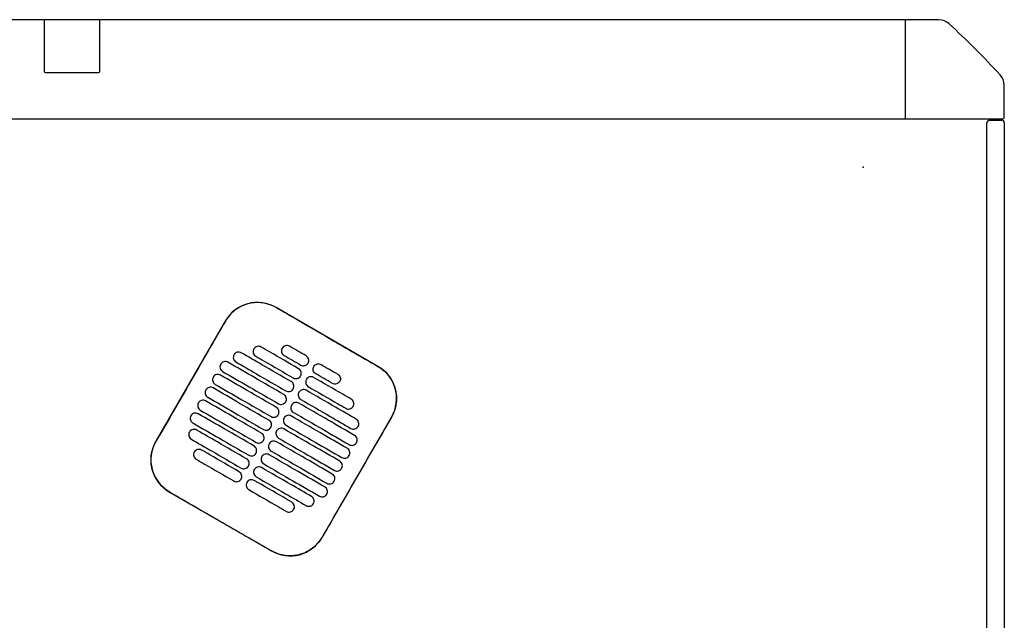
# Model space of a CAD drawing. Header units: metres. Extents: x 15.2 to 54.2, y -39.7 to 1.1.
# Tile 190 of 256: x 48.4 to 49.2, y -37.3 to -36.8. Entities that reach past the tile are written whole.
import ezdxf

# ---------------------------------------------------------------- set-up
doc = ezdxf.new("R2010")
doc.units = ezdxf.units.M
doc.header["$MEASUREMENT"] = 0
doc.layers.add('2D', color=252, linetype='Continuous')
doc.layers.add('PUNTO', color=1, linetype='Continuous')

# ---------------------------------------------------------------- blocks, each defined once
blk = doc.blocks.new('2D_QYOS_450')
at = {"layer": '2D'}
for p, q in [((1.66604, 0.00005), (0.77396, 0.00005)), ((1.70904, 0.00005), (1.66604, 0.00005)), ((1.70904, 0.00005), (1.70904, 0.00005)), ((2.36149, 0), (1.70935, 0)), ((2.3873, 0), (2.36149, 0)), ((1.66504, -0.00095), (1.66504, -0.04165)), ((1.66504, -0.00095), (1.66504, -0.04165)), ((1.71004, -0.04165), (1.71004, -0.00095)), ((1.71004, -0.04165), (1.71004, -0.00095)), ((2.35999, -0.0015), (2.35999, -0.0795)), ((1.66604, -0.04265), (1.70904, -0.04265)), ((1.70904, -0.04265), (1.70904, -0.04265)), ((2.43999, -0.0785), (2.43999, -0.05269)), ((0.0795, -0.08), (2.36049, -0.08)), ((2.36049, -0.08), (2.43849, -0.08)), ((2.42604, -0.967), (2.42604, -0.083)), ((2.42804, -0.081), (2.43804, -0.081)), ((2.44004, -0.083), (2.44004, -0.967)), ((1.93453, -0.2796), (1.85227, -0.23208)), ((1.81128, -0.24305), (1.75526, -0.34003)), ((1.88948, -0.41757), (1.9455, -0.32058)), ((1.76623, -0.38102), (1.84849, -0.42854))]:
    blk.add_line(p, q, dxfattribs=at)
for centre, radius, start, end in [((1.66604, -0.00095), 0.001, 90, 180), ((1.66604, -0.00095), 0.001, 90, 180), ((1.70904, -0.00095), 0.001, 0, 90), ((1.70904, -0.00095), 0.001, 0, 90), ((2.36149, -0.0015), 0.0015, 90, 180), ((2.3873, -0.012), 0.012, 47.12151, 90), ((1.85842, -0.58157), 0.78926, 42.87849, 47.12151), ((1.66604, -0.04165), 0.001, 180, 270), ((1.66604, -0.04165), 0.001, 180, 270), ((1.70904, -0.04165), 0.001, 270, 0), ((1.70904, -0.04165), 0.001, 270, 0), ((2.42799, -0.05269), 0.012, 0, 42.87849), ((2.43849, -0.0785), 0.0015, 270, 0), ((2.36049, -0.0795), 0.0005, 180, 270), ((2.42804, -0.083), 0.002, 90, 180), ((2.43804, -0.083), 0.002, 0, 90), ((1.83726, -0.25806), 0.03, 59.98651, 149.98651), ((1.91952, -0.30558), 0.03, 329.98651, 59.98651), ((1.78124, -0.35504), 0.03, 149.98651, 239.98651), ((1.8635, -0.40256), 0.03, 239.98651, 329.98651)]:
    blk.add_arc(centre, radius, start, end, dxfattribs=at)
for points, knots in [([(1.85221, -0.23218), (1.85155, -0.2318), (1.85088, -0.23144), (1.84698, -0.22957), (1.84353, -0.22861), (1.8364, -0.22796), (1.83277, -0.22828), (1.82545, -0.23031), (1.82186, -0.23213), (1.81576, -0.23695), (1.81327, -0.23984), (1.81138, -0.24311)], [-8.20809, -8.20809, -8.20809, -8.20809, -7.978943, -7.978943, -6.912231, -6.912231, -5.830065, -5.830065, -4.632711, -4.632711, -3.498654, -3.498654, -3.498654, -3.498654]), ([(1.89334, -0.25595), (1.89171, -0.25501), (1.89009, -0.25407), (1.87458, -0.24511), (1.86319, -0.23852), (1.85221, -0.23218)], [-12.071476, -12.071476, -12.071476, -12.071476, -11.509189, -11.509189, -6.696301, -6.696301, -6.696301, -6.696301]), ([(1.81138, -0.24311), (1.80682, -0.251), (1.80209, -0.2592), (1.78344, -0.2915), (1.7694, -0.3158), (1.75536, -0.34009)], [-3.18138, -3.18138, -3.18138, -3.18138, -2.673929, -2.673929, -1.133377, -1.133377, -1.133377, -1.133377]), ([(1.82421, -0.26865), (1.82378, -0.2684), (1.82324, -0.26819), (1.82206, -0.26804), (1.8215, -0.26807), (1.82043, -0.26836), (1.81991, -0.26861), (1.81895, -0.26934), (1.81858, -0.2698), (1.81834, -0.27022)], [-0.5514248, -0.5514248, -0.5514248, -0.5514248, -0.4031161, -0.4031161, -0.2776965, -0.2776965, -0.1471644, -0.1471644, 0, 0, 0, 0]), ([(1.86448, -0.29191), (1.85661, -0.28737), (1.84875, -0.28282), (1.83532, -0.27507), (1.82976, -0.27186), (1.82421, -0.26865)], [0.699452, 0.699452, 0.699452, 0.699452, 3.42526, 3.42526, 5.350619, 5.350619, 5.350619, 5.350619]), ([(1.8343, -0.26559), (1.83405, -0.26601), (1.83383, -0.26656), (1.83369, -0.26775), (1.83372, -0.2683), (1.834, -0.26938), (1.83426, -0.26989), (1.83498, -0.27085), (1.83544, -0.27121), (1.83587, -0.27146)], [-0.5553353, -0.5553353, -0.5553353, -0.5553353, -0.4045593, -0.4045593, -0.278267, -0.278267, -0.1472205, -0.1472205, 0, 0, 0, 0]), ([(1.84017, -0.26401), (1.83975, -0.26377), (1.8392, -0.26355), (1.83802, -0.2634), (1.83746, -0.26344), (1.83639, -0.26372), (1.83587, -0.26397), (1.83491, -0.2647), (1.83454, -0.26516), (1.8343, -0.26559)], [-0.5513875, -0.5513875, -0.5513875, -0.5513875, -0.4031047, -0.4031047, -0.2776919, -0.2776919, -0.1471638, -0.1471638, 0, 0, 0, 0]), ([(1.87048, -0.28152), (1.86262, -0.27698), (1.85475, -0.27243), (1.84464, -0.2666), (1.84241, -0.2653), (1.84017, -0.26401)], [0.699452, 0.699452, 0.699452, 0.699452, 3.425217, 3.425217, 4.200582, 4.200582, 4.200582, 4.200582]), ([(1.85719, -0.26495), (1.85694, -0.26537), (1.85672, -0.26592), (1.85657, -0.26711), (1.85661, -0.26766), (1.85689, -0.26874), (1.85714, -0.26926), (1.85787, -0.27021), (1.85833, -0.27058), (1.85875, -0.27082)], [-0.5553938, -0.5553938, -0.5553938, -0.5553938, -0.4045733, -0.4045733, -0.2782728, -0.2782728, -0.147221, -0.147221, 0, 0, 0, 0]), ([(1.86306, -0.26337), (1.86263, -0.26313), (1.86208, -0.26291), (1.8609, -0.26276), (1.86035, -0.2628), (1.85927, -0.26308), (1.85876, -0.26333), (1.8578, -0.26406), (1.85743, -0.26452), (1.85719, -0.26495)], [-0.5513269, -0.5513269, -0.5513269, -0.5513269, -0.4030891, -0.4030891, -0.2776846, -0.2776846, -0.1471626, -0.1471626, 0, 0, 0, 0]), ([(1.80757, -0.27786), (1.80733, -0.27829), (1.80711, -0.27884), (1.80696, -0.28003), (1.807, -0.28058), (1.80728, -0.28165), (1.80753, -0.28217), (1.80826, -0.28313), (1.80872, -0.28349), (1.80914, -0.28374)], [-0.5552876, -0.5552876, -0.5552876, -0.5552876, -0.4045446, -0.4045446, -0.2782629, -0.2782629, -0.1472212, -0.1472212, 0, 0, 0, 0]), ([(1.81344, -0.27629), (1.81302, -0.27604), (1.81247, -0.27583), (1.81129, -0.27568), (1.81074, -0.27571), (1.80966, -0.276), (1.80914, -0.27625), (1.80818, -0.27698), (1.80782, -0.27744), (1.80757, -0.27786)], [-0.5514378, -0.5514378, -0.5514378, -0.5514378, -0.4031217, -0.4031217, -0.2776979, -0.2776979, -0.1471642, -0.1471642, 0, 0, 0, 0]), ([(1.85848, -0.30231), (1.85061, -0.29776), (1.84274, -0.29322), (1.82773, -0.28454), (1.82059, -0.28042), (1.81344, -0.27629)], [0.699452, 0.699452, 0.699452, 0.699452, 3.425292, 3.425292, 5.900643, 5.900643, 5.900643, 5.900643]), ([(1.81834, -0.27022), (1.81809, -0.27065), (1.81787, -0.2712), (1.81773, -0.27239), (1.81776, -0.27294), (1.81804, -0.27401), (1.8183, -0.27453), (1.81902, -0.27549), (1.81948, -0.27585), (1.81991, -0.2761)], [-0.5553003, -0.5553003, -0.5553003, -0.5553003, -0.4045497, -0.4045497, -0.2782639, -0.2782639, -0.1472208, -0.1472208, 0, 0, 0, 0]), ([(1.81991, -0.2761), (1.82546, -0.27931), (1.83102, -0.28252), (1.84444, -0.29027), (1.85231, -0.29482), (1.86018, -0.29936)], [1.499949, 1.499949, 1.499949, 1.499949, 3.425284, 3.425284, 6.151116, 6.151116, 6.151116, 6.151116]), ([(1.83587, -0.27146), (1.8381, -0.27275), (1.84034, -0.27404), (1.85045, -0.27988), (1.85831, -0.28443), (1.86618, -0.28897)], [2.649916, 2.649916, 2.649916, 2.649916, 3.425249, 3.425249, 6.151046, 6.151046, 6.151046, 6.151046]), ([(1.87219, -0.27858), (1.87261, -0.27882), (1.87316, -0.27904), (1.87434, -0.27919), (1.87489, -0.27915), (1.87597, -0.27887), (1.87648, -0.27862), (1.87744, -0.27789), (1.87781, -0.27743), (1.87805, -0.277)], [-0.5512937, -0.5512937, -0.5512937, -0.5512937, -0.403082, -0.403082, -0.27768, -0.27768, -0.1471612, -0.1471612, 0, 0, 0, 0]), ([(1.87805, -0.277), (1.8783, -0.27658), (1.87852, -0.27603), (1.87867, -0.27484), (1.87863, -0.27429), (1.87835, -0.27321), (1.8781, -0.2727), (1.87737, -0.27174), (1.87691, -0.27138), (1.87649, -0.27113)], [-0.5554178, -0.5554178, -0.5554178, -0.5554178, -0.4045751, -0.4045751, -0.2782741, -0.2782741, -0.1472211, -0.1472211, 0, 0, 0, 0]), ([(1.88273, -0.27971), (1.88298, -0.27928), (1.88334, -0.27882), (1.8843, -0.27809), (1.88482, -0.27784), (1.88589, -0.27756), (1.88645, -0.27752), (1.88763, -0.27767), (1.88818, -0.27789), (1.8886, -0.27813)], [0, 0, 0, 0, 0.1471605, 0.1471605, 0.2776781, 0.2776781, 0.4030803, 0.4030803, 0.5512777, 0.5512777, 0.5512777, 0.5512777]), ([(1.80744, -0.28668), (1.80702, -0.28644), (1.80647, -0.28622), (1.80529, -0.28607), (1.80473, -0.28611), (1.80366, -0.28639), (1.80314, -0.28664), (1.80218, -0.28737), (1.80182, -0.28783), (1.80157, -0.28826)], [-0.5514274, -0.5514274, -0.5514274, -0.5514274, -0.4031209, -0.4031209, -0.2776962, -0.2776962, -0.1471634, -0.1471634, 0, 0, 0, 0]), ([(1.80914, -0.28374), (1.81629, -0.28786), (1.82343, -0.29199), (1.83844, -0.30066), (1.84631, -0.30521), (1.85418, -0.30975)], [0.949973, 0.949973, 0.949973, 0.949973, 3.425307, 3.425307, 6.151164, 6.151164, 6.151164, 6.151164]), ([(1.87205, -0.28739), (1.8723, -0.28697), (1.87252, -0.28642), (1.87266, -0.28523), (1.87263, -0.28468), (1.87235, -0.28361), (1.87209, -0.28309), (1.87137, -0.28213), (1.87091, -0.28177), (1.87048, -0.28152)], [-0.5553983, -0.5553983, -0.5553983, -0.5553983, -0.4045681, -0.4045681, -0.278271, -0.278271, -0.1472202, -0.1472202, 0, 0, 0, 0]), ([(1.8843, -0.28558), (1.88387, -0.28533), (1.88342, -0.28497), (1.88269, -0.28401), (1.88244, -0.28349), (1.88215, -0.28242), (1.88212, -0.28187), (1.88227, -0.28068), (1.88249, -0.28013), (1.88273, -0.27971)], [0, 0, 0, 0, 0.1472222, 0.1472222, 0.2782773, 0.2782773, 0.4045795, 0.4045795, 0.5554397, 0.5554397, 0.5554397, 0.5554397]), ([(1.90203, -0.28589), (1.90246, -0.28613), (1.90291, -0.2865), (1.90364, -0.28745), (1.90389, -0.28797), (1.90417, -0.28904), (1.90421, -0.2896), (1.90406, -0.29079), (1.90384, -0.29134), (1.9036, -0.29176)], [0, 0, 0, 0, 0.147223, 0.147223, 0.2782783, 0.2782783, 0.4045781, 0.4045781, 0.5554474, 0.5554474, 0.5554474, 0.5554474]), ([(1.93447, -0.2797), (1.93453, -0.27973), (1.93459, -0.27976), (1.93806, -0.2818), (1.94105, -0.28446), (1.9458, -0.29078), (1.94752, -0.29438), (1.94938, -0.30168), (1.94963, -0.30529), (1.94891, -0.31181), (1.94815, -0.31469), (1.94651, -0.31848), (1.94599, -0.31952), (1.9454, -0.32053)], [8.273299, 8.273299, 8.273299, 8.273299, 8.293543, 8.293543, 9.48086, 9.48086, 10.665623, 10.665623, 11.74288, 11.74288, 12.632334, 12.632334, 12.981673, 12.981673, 12.981673, 12.981673]), ([(1.80157, -0.28826), (1.80133, -0.28868), (1.80111, -0.28923), (1.80096, -0.29042), (1.80099, -0.29097), (1.80128, -0.29204), (1.80153, -0.29256), (1.80226, -0.29352), (1.80271, -0.29388), (1.80314, -0.29413)], [-0.5552953, -0.5552953, -0.5552953, -0.5552953, -0.4045437, -0.4045437, -0.2782634, -0.2782634, -0.1472215, -0.1472215, 0, 0, 0, 0]), ([(1.85248, -0.3127), (1.84461, -0.30815), (1.83674, -0.30361), (1.82173, -0.29493), (1.81458, -0.29081), (1.80744, -0.28668)], [0.699452, 0.699452, 0.699452, 0.699452, 3.425313, 3.425313, 5.900643, 5.900643, 5.900643, 5.900643]), ([(1.86605, -0.29779), (1.86629, -0.29736), (1.86651, -0.29681), (1.86666, -0.29562), (1.86663, -0.29507), (1.86634, -0.294), (1.86609, -0.29348), (1.86536, -0.29252), (1.86491, -0.29216), (1.86448, -0.29191)], [-0.5553838, -0.5553838, -0.5553838, -0.5553838, -0.4045626, -0.4045626, -0.2782686, -0.2782686, -0.1472195, -0.1472195, 0, 0, 0, 0]), ([(1.86618, -0.28897), (1.86661, -0.28921), (1.86715, -0.28943), (1.86833, -0.28958), (1.86889, -0.28954), (1.86996, -0.28926), (1.87048, -0.28901), (1.87144, -0.28828), (1.87181, -0.28782), (1.87205, -0.28739)], [-0.5513071, -0.5513071, -0.5513071, -0.5513071, -0.4030846, -0.4030846, -0.2776802, -0.2776802, -0.1471604, -0.1471604, 0, 0, 0, 0]), ([(1.87673, -0.2901), (1.87648, -0.29052), (1.87626, -0.29107), (1.87612, -0.29226), (1.87615, -0.29281), (1.87643, -0.29389), (1.87669, -0.2944), (1.87741, -0.29536), (1.87787, -0.29572), (1.8783, -0.29597)], [-0.5554159, -0.5554159, -0.5554159, -0.5554159, -0.4045716, -0.4045716, -0.2782736, -0.2782736, -0.1472211, -0.1472211, 0, 0, 0, 0]), ([(1.8826, -0.28852), (1.88217, -0.28828), (1.88163, -0.28806), (1.88045, -0.28791), (1.87989, -0.28795), (1.87882, -0.28823), (1.8783, -0.28848), (1.87734, -0.28921), (1.87697, -0.28967), (1.87673, -0.2901)], [-0.5512944, -0.5512944, -0.5512944, -0.5512944, -0.4030833, -0.4030833, -0.2776787, -0.2776787, -0.1471599, -0.1471599, 0, 0, 0, 0]), ([(1.91291, -0.30603), (1.91068, -0.30474), (1.90844, -0.30345), (1.89833, -0.29761), (1.89047, -0.29307), (1.8826, -0.28852)], [2.649852, 2.649852, 2.649852, 2.649852, 3.425217, 3.425217, 6.150983, 6.150983, 6.150983, 6.150983]), ([(1.9036, -0.29176), (1.90335, -0.29218), (1.90299, -0.29264), (1.90203, -0.29338), (1.90151, -0.29363), (1.90043, -0.29391), (1.89988, -0.29395), (1.8987, -0.2938), (1.89815, -0.29358), (1.89773, -0.29334)], [0, 0, 0, 0, 0.1471602, 0.1471602, 0.2776775, 0.2776775, 0.4030818, 0.4030818, 0.5512681, 0.5512681, 0.5512681, 0.5512681]), ([(1.79557, -0.29865), (1.79532, -0.29907), (1.7951, -0.29962), (1.79496, -0.30081), (1.79499, -0.30136), (1.79527, -0.30244), (1.79553, -0.30295), (1.79625, -0.30391), (1.79671, -0.30427), (1.79714, -0.30452)], [-0.5553076, -0.5553076, -0.5553076, -0.5553076, -0.4045445, -0.4045445, -0.2782646, -0.2782646, -0.1472219, -0.1472219, 0, 0, 0, 0]), ([(1.80144, -0.29707), (1.80101, -0.29683), (1.80047, -0.29661), (1.79929, -0.29646), (1.79873, -0.2965), (1.79766, -0.29678), (1.79714, -0.29703), (1.79618, -0.29776), (1.79581, -0.29822), (1.79557, -0.29865)], [-0.5514139, -0.5514139, -0.5514139, -0.5514139, -0.4031194, -0.4031194, -0.2776944, -0.2776944, -0.1471626, -0.1471626, 0, 0, 0, 0]), ([(1.84647, -0.32309), (1.83861, -0.31854), (1.83074, -0.314), (1.81573, -0.30532), (1.80858, -0.3012), (1.80144, -0.29707)], [0.699452, 0.699452, 0.699452, 0.699452, 3.425322, 3.425322, 5.900643, 5.900643, 5.900643, 5.900643]), ([(1.80314, -0.29413), (1.81028, -0.29825), (1.81743, -0.30238), (1.83244, -0.31105), (1.84031, -0.3156), (1.84818, -0.32014)], [0.949998, 0.949998, 0.949998, 0.949998, 3.42532, 3.42532, 6.151189, 6.151189, 6.151189, 6.151189]), ([(1.86018, -0.29936), (1.8606, -0.29961), (1.86115, -0.29982), (1.86233, -0.29997), (1.86289, -0.29994), (1.86396, -0.29965), (1.86448, -0.2994), (1.86544, -0.29867), (1.8658, -0.29821), (1.86605, -0.29779)], [-0.5513171, -0.5513171, -0.5513171, -0.5513171, -0.4030867, -0.4030867, -0.2776803, -0.2776803, -0.1471597, -0.1471597, 0, 0, 0, 0]), ([(1.87073, -0.30049), (1.87048, -0.30091), (1.87026, -0.30146), (1.87011, -0.30265), (1.87015, -0.3032), (1.87043, -0.30428), (1.87068, -0.30479), (1.87141, -0.30575), (1.87187, -0.30611), (1.87229, -0.30636)], [-0.555397, -0.555397, -0.555397, -0.555397, -0.4045652, -0.4045652, -0.2782705, -0.2782705, -0.1472202, -0.1472202, 0, 0, 0, 0]), ([(1.8766, -0.29891), (1.87617, -0.29867), (1.87562, -0.29845), (1.87444, -0.2983), (1.87389, -0.29834), (1.87281, -0.29862), (1.8723, -0.29887), (1.87134, -0.2996), (1.87097, -0.30006), (1.87073, -0.30049)], [-0.5513075, -0.5513075, -0.5513075, -0.5513075, -0.4030857, -0.4030857, -0.2776792, -0.2776792, -0.1471593, -0.1471593, 0, 0, 0, 0]), ([(1.91687, -0.32218), (1.91131, -0.31897), (1.90576, -0.31576), (1.89233, -0.308), (1.88446, -0.30346), (1.8766, -0.29891)], [1.499901, 1.499901, 1.499901, 1.499901, 3.42526, 3.42526, 6.151068, 6.151068, 6.151068, 6.151068]), ([(1.8783, -0.29597), (1.88616, -0.30051), (1.89403, -0.30506), (1.90414, -0.31089), (1.90637, -0.31219), (1.90861, -0.31348)], [0.699452, 0.699452, 0.699452, 0.699452, 3.425249, 3.425249, 4.200582, 4.200582, 4.200582, 4.200582]), ([(1.78957, -0.30904), (1.78932, -0.30946), (1.7891, -0.31001), (1.78895, -0.3112), (1.78899, -0.31175), (1.78927, -0.31283), (1.78952, -0.31334), (1.79025, -0.3143), (1.79071, -0.31466), (1.79113, -0.31491)], [-0.5553245, -0.5553245, -0.5553245, -0.5553245, -0.4045471, -0.4045471, -0.2782667, -0.2782667, -0.1472226, -0.1472226, 0, 0, 0, 0]), ([(1.79544, -0.30746), (1.79501, -0.30722), (1.79446, -0.307), (1.79328, -0.30685), (1.79273, -0.30689), (1.79165, -0.30717), (1.79114, -0.30742), (1.79018, -0.30815), (1.78981, -0.30861), (1.78957, -0.30904)], [-0.551397, -0.551397, -0.551397, -0.551397, -0.4031173, -0.4031173, -0.2776925, -0.2776925, -0.1471621, -0.1471621, 0, 0, 0, 0]), ([(1.84047, -0.33348), (1.8326, -0.32893), (1.82474, -0.32439), (1.80972, -0.31572), (1.80258, -0.31159), (1.79544, -0.30746)], [0.699452, 0.699452, 0.699452, 0.699452, 3.425321, 3.425321, 5.900643, 5.900643, 5.900643, 5.900643]), ([(1.79714, -0.30452), (1.80428, -0.30864), (1.81142, -0.31277), (1.82644, -0.32144), (1.8343, -0.32599), (1.84217, -0.33053)], [0.950001, 0.950001, 0.950001, 0.950001, 3.425322, 3.425322, 6.151192, 6.151192, 6.151192, 6.151192]), ([(1.85418, -0.30975), (1.8546, -0.31), (1.85515, -0.31021), (1.85633, -0.31036), (1.85688, -0.31033), (1.85796, -0.31004), (1.85848, -0.30979), (1.85944, -0.30906), (1.8598, -0.3086), (1.86005, -0.30818)], [-0.5513237, -0.5513237, -0.5513237, -0.5513237, -0.4030882, -0.4030882, -0.2776804, -0.2776804, -0.1471592, -0.1471592, 0, 0, 0, 0]), ([(1.86005, -0.30818), (1.86029, -0.30775), (1.86051, -0.3072), (1.86066, -0.30601), (1.86062, -0.30546), (1.86034, -0.30439), (1.86009, -0.30387), (1.85936, -0.30292), (1.8589, -0.30255), (1.85848, -0.30231)], [-0.5553742, -0.5553742, -0.5553742, -0.5553742, -0.4045587, -0.4045587, -0.278267, -0.278267, -0.1472191, -0.1472191, 0, 0, 0, 0]), ([(1.87059, -0.3093), (1.87017, -0.30906), (1.86962, -0.30884), (1.86844, -0.30869), (1.86789, -0.30873), (1.86681, -0.30901), (1.86629, -0.30926), (1.86533, -0.30999), (1.86497, -0.31045), (1.86472, -0.31088)], [-0.5513173, -0.5513173, -0.5513173, -0.5513173, -0.4030875, -0.4030875, -0.2776797, -0.2776797, -0.147159, -0.147159, 0, 0, 0, 0]), ([(1.91563, -0.33532), (1.90848, -0.33119), (1.90134, -0.32706), (1.88633, -0.31839), (1.87846, -0.31385), (1.87059, -0.3093)], [0.949941, 0.949941, 0.949941, 0.949941, 3.425292, 3.425292, 6.151132, 6.151132, 6.151132, 6.151132]), ([(1.87229, -0.30636), (1.88016, -0.3109), (1.88803, -0.31545), (1.90145, -0.3232), (1.90701, -0.32641), (1.91257, -0.32962)], [0.699452, 0.699452, 0.699452, 0.699452, 3.425284, 3.425284, 5.350619, 5.350619, 5.350619, 5.350619]), ([(1.91448, -0.3119), (1.91473, -0.31148), (1.91495, -0.31093), (1.91509, -0.30974), (1.91506, -0.30919), (1.91478, -0.30812), (1.91452, -0.3076), (1.9138, -0.30664), (1.91334, -0.30628), (1.91291, -0.30603)], [-0.555418, -0.555418, -0.555418, -0.555418, -0.4045683, -0.4045683, -0.2782762, -0.2782762, -0.1472238, -0.1472238, 0, 0, 0, 0]), ([(1.78943, -0.31785), (1.78901, -0.31761), (1.78846, -0.31739), (1.78728, -0.31724), (1.78673, -0.31728), (1.78565, -0.31756), (1.78513, -0.31781), (1.78417, -0.31854), (1.78381, -0.319), (1.78356, -0.31943)], [-0.551377, -0.551377, -0.551377, -0.551377, -0.4031143, -0.4031143, -0.2776905, -0.2776905, -0.1471617, -0.1471617, 0, 0, 0, 0]), ([(1.83447, -0.34387), (1.8266, -0.33932), (1.81873, -0.33478), (1.80372, -0.32611), (1.79658, -0.32198), (1.78943, -0.31785)], [0.699452, 0.699452, 0.699452, 0.699452, 3.425308, 3.425308, 5.900643, 5.900643, 5.900643, 5.900643]), ([(1.79113, -0.31491), (1.79828, -0.31904), (1.80542, -0.32316), (1.82043, -0.33183), (1.8283, -0.33638), (1.83617, -0.34092)], [0.949982, 0.949982, 0.949982, 0.949982, 3.425312, 3.425312, 6.151173, 6.151173, 6.151173, 6.151173]), ([(1.85404, -0.31857), (1.85429, -0.31815), (1.85451, -0.31759), (1.85466, -0.31641), (1.85462, -0.31585), (1.85434, -0.31478), (1.85409, -0.31426), (1.85336, -0.31331), (1.8529, -0.31294), (1.85248, -0.3127)], [-0.5553693, -0.5553693, -0.5553693, -0.5553693, -0.4045566, -0.4045566, -0.2782661, -0.2782661, -0.1472189, -0.1472189, 0, 0, 0, 0]), ([(1.86472, -0.31088), (1.86448, -0.3113), (1.86426, -0.31185), (1.86411, -0.31304), (1.86415, -0.31359), (1.86443, -0.31467), (1.86468, -0.31518), (1.86541, -0.31614), (1.86587, -0.3165), (1.86629, -0.31675)], [-0.555383, -0.555383, -0.555383, -0.555383, -0.4045604, -0.4045604, -0.2782682, -0.2782682, -0.1472195, -0.1472195, 0, 0, 0, 0]), ([(1.86629, -0.31675), (1.87416, -0.32129), (1.88203, -0.32584), (1.89704, -0.33451), (1.90418, -0.33864), (1.91133, -0.34277)], [0.699452, 0.699452, 0.699452, 0.699452, 3.425308, 3.425308, 5.900643, 5.900643, 5.900643, 5.900643]), ([(1.90861, -0.31348), (1.90904, -0.31372), (1.90958, -0.31394), (1.91076, -0.31409), (1.91132, -0.31405), (1.91239, -0.31377), (1.91291, -0.31352), (1.91387, -0.31279), (1.91424, -0.31233), (1.91448, -0.3119)], [-0.5513007, -0.5513007, -0.5513007, -0.5513007, -0.4030941, -0.4030941, -0.2776814, -0.2776814, -0.1471603, -0.1471603, 0, 0, 0, 0]), ([(1.78356, -0.31943), (1.78332, -0.31985), (1.7831, -0.3204), (1.78295, -0.32159), (1.78299, -0.32214), (1.78327, -0.32322), (1.78352, -0.32373), (1.78425, -0.32469), (1.78471, -0.32505), (1.78513, -0.3253)], [-0.5553462, -0.5553462, -0.5553462, -0.5553462, -0.4045514, -0.4045514, -0.2782696, -0.2782696, -0.1472236, -0.1472236, 0, 0, 0, 0]), ([(1.78513, -0.3253), (1.79228, -0.32943), (1.79942, -0.33355), (1.81443, -0.34223), (1.8223, -0.34677), (1.83017, -0.35132)], [0.949941, 0.949941, 0.949941, 0.949941, 3.425291, 3.425291, 6.151132, 6.151132, 6.151132, 6.151132]), ([(1.84804, -0.32896), (1.84829, -0.32854), (1.84851, -0.32798), (1.84865, -0.3268), (1.84862, -0.32624), (1.84834, -0.32517), (1.84808, -0.32465), (1.84736, -0.3237), (1.8469, -0.32333), (1.84647, -0.32309)], [-0.5553691, -0.5553691, -0.5553691, -0.5553691, -0.4045561, -0.4045561, -0.278266, -0.278266, -0.1472189, -0.1472189, 0, 0, 0, 0]), ([(1.84818, -0.32014), (1.8486, -0.32039), (1.84915, -0.3206), (1.85033, -0.32075), (1.85088, -0.32072), (1.85196, -0.32044), (1.85248, -0.32018), (1.85343, -0.31945), (1.8538, -0.31899), (1.85404, -0.31857)], [-0.551327, -0.551327, -0.551327, -0.551327, -0.403089, -0.403089, -0.2776804, -0.2776804, -0.1471589, -0.1471589, 0, 0, 0, 0]), ([(1.85872, -0.32127), (1.85848, -0.32169), (1.85826, -0.32224), (1.85811, -0.32343), (1.85814, -0.32398), (1.85843, -0.32506), (1.85868, -0.32558), (1.85941, -0.32653), (1.85986, -0.32689), (1.86029, -0.32714)], [-0.5553737, -0.5553737, -0.5553737, -0.5553737, -0.4045574, -0.4045574, -0.2782667, -0.2782667, -0.1472191, -0.1472191, 0, 0, 0, 0]), ([(1.86459, -0.31969), (1.86417, -0.31945), (1.86362, -0.31923), (1.86244, -0.31908), (1.86188, -0.31912), (1.86081, -0.3194), (1.86029, -0.31965), (1.85933, -0.32038), (1.85897, -0.32084), (1.85872, -0.32127)], [-0.5513238, -0.5513238, -0.5513238, -0.5513238, -0.4030887, -0.4030887, -0.27768, -0.27768, -0.1471588, -0.1471588, 0, 0, 0, 0]), ([(1.90963, -0.34571), (1.90248, -0.34158), (1.89534, -0.33746), (1.88033, -0.32878), (1.87246, -0.32424), (1.86459, -0.31969)], [0.949982, 0.949982, 0.949982, 0.949982, 3.425312, 3.425312, 6.151173, 6.151173, 6.151173, 6.151173]), ([(1.9454, -0.32053), (1.93136, -0.34482), (1.91732, -0.36911), (1.89866, -0.40144), (1.89402, -0.40948), (1.88938, -0.41751)], [1.133412, 1.133412, 1.133412, 1.133412, 2.681586, 2.681586, 3.193366, 3.193366, 3.193366, 3.193366]), ([(1.91844, -0.32805), (1.91868, -0.32763), (1.9189, -0.32707), (1.91905, -0.32589), (1.91901, -0.32533), (1.91873, -0.32426), (1.91848, -0.32374), (1.91775, -0.32279), (1.91729, -0.32242), (1.91687, -0.32218)], [-0.55538, -0.55538, -0.55538, -0.55538, -0.4045589, -0.4045589, -0.278273, -0.278273, -0.147224, -0.147224, 0, 0, 0, 0]), ([(1.78232, -0.33257), (1.78208, -0.33299), (1.78186, -0.33354), (1.78171, -0.33473), (1.78175, -0.33528), (1.78203, -0.33636), (1.78228, -0.33688), (1.78301, -0.33783), (1.78347, -0.3382), (1.78389, -0.33844)], [-0.5553798, -0.5553798, -0.5553798, -0.5553798, -0.4045588, -0.4045588, -0.278273, -0.278273, -0.147224, -0.147224, 0, 0, 0, 0]), ([(1.78819, -0.33099), (1.78777, -0.33075), (1.78722, -0.33053), (1.78604, -0.33038), (1.78549, -0.33042), (1.78441, -0.3307), (1.78389, -0.33095), (1.78293, -0.33169), (1.78257, -0.33215), (1.78232, -0.33257)], [-0.5513421, -0.5513421, -0.5513421, -0.5513421, -0.4031061, -0.4031061, -0.2776864, -0.2776864, -0.147161, -0.147161, 0, 0, 0, 0]), ([(1.82847, -0.35426), (1.8206, -0.34971), (1.81273, -0.34517), (1.79931, -0.33741), (1.79375, -0.3342), (1.78819, -0.33099)], [0.699452, 0.699452, 0.699452, 0.699452, 3.425284, 3.425284, 5.350619, 5.350619, 5.350619, 5.350619]), ([(1.84204, -0.33935), (1.84228, -0.33893), (1.8425, -0.33838), (1.84265, -0.33719), (1.84262, -0.33663), (1.84233, -0.33556), (1.84208, -0.33504), (1.84135, -0.33409), (1.8409, -0.33372), (1.84047, -0.33348)], [-0.5553737, -0.5553737, -0.5553737, -0.5553737, -0.4045574, -0.4045574, -0.2782667, -0.2782667, -0.1472191, -0.1472191, 0, 0, 0, 0]), ([(1.84217, -0.33053), (1.8426, -0.33078), (1.84314, -0.331), (1.84433, -0.33114), (1.84488, -0.33111), (1.84595, -0.33083), (1.84647, -0.33057), (1.84743, -0.32984), (1.8478, -0.32938), (1.84804, -0.32896)], [-0.551327, -0.551327, -0.551327, -0.551327, -0.4030892, -0.4030892, -0.2776802, -0.2776802, -0.1471588, -0.1471588, 0, 0, 0, 0]), ([(1.85272, -0.33166), (1.85247, -0.33208), (1.85225, -0.33263), (1.85211, -0.33382), (1.85214, -0.33437), (1.85242, -0.33545), (1.85268, -0.33597), (1.8534, -0.33692), (1.85386, -0.33729), (1.85429, -0.33753)], [-0.5553691, -0.5553691, -0.5553691, -0.5553691, -0.4045561, -0.4045561, -0.278266, -0.278266, -0.1472189, -0.1472189, 0, 0, 0, 0]), ([(1.85859, -0.33008), (1.85816, -0.32984), (1.85762, -0.32962), (1.85644, -0.32947), (1.85588, -0.32951), (1.85481, -0.32979), (1.85429, -0.33004), (1.85333, -0.33078), (1.85296, -0.33123), (1.85272, -0.33166)], [-0.551327, -0.551327, -0.551327, -0.551327, -0.4030892, -0.4030892, -0.2776802, -0.2776802, -0.1471588, -0.1471588, 0, 0, 0, 0]), ([(1.90362, -0.3561), (1.89648, -0.35197), (1.88934, -0.34785), (1.87432, -0.33917), (1.86646, -0.33463), (1.85859, -0.33008)], [0.950001, 0.950001, 0.950001, 0.950001, 3.425322, 3.425322, 6.151192, 6.151192, 6.151192, 6.151192]), ([(1.86029, -0.32714), (1.86816, -0.33169), (1.87602, -0.33623), (1.89104, -0.3449), (1.89818, -0.34903), (1.90533, -0.35316)], [0.699452, 0.699452, 0.699452, 0.699452, 3.425321, 3.425321, 5.900643, 5.900643, 5.900643, 5.900643]), ([(1.91257, -0.32962), (1.91299, -0.32987), (1.91354, -0.33008), (1.91472, -0.33023), (1.91527, -0.3302), (1.91635, -0.32992), (1.91687, -0.32966), (1.91783, -0.32893), (1.91819, -0.32847), (1.91844, -0.32805)], [-0.551342, -0.551342, -0.551342, -0.551342, -0.4031061, -0.4031061, -0.2776864, -0.2776864, -0.147161, -0.147161, 0, 0, 0, 0]), ([(1.76629, -0.38092), (1.76501, -0.38018), (1.76378, -0.37935), (1.76063, -0.37684), (1.75885, -0.37501), (1.75732, -0.37298), (1.75503, -0.36991), (1.75334, -0.36644), (1.75137, -0.35905), (1.7511, -0.3552), (1.75204, -0.34758), (1.75324, -0.34387), (1.7552, -0.34036), (1.75528, -0.34022), (1.75536, -0.34009)], [17.619777, 17.619777, 17.619777, 17.619777, 18.064718, 18.064718, 18.827754, 18.827754, 18.827754, 19.97637, 19.97637, 21.122539, 21.122539, 22.281306, 22.281306, 22.328075, 22.328075, 22.328075, 22.328075]), ([(1.78389, -0.33844), (1.78945, -0.34165), (1.79501, -0.34486), (1.80843, -0.35262), (1.8163, -0.35716), (1.82417, -0.36171)], [1.499901, 1.499901, 1.499901, 1.499901, 3.42526, 3.42526, 6.151068, 6.151068, 6.151068, 6.151068]), ([(1.83617, -0.34092), (1.83659, -0.34117), (1.83714, -0.34139), (1.83832, -0.34154), (1.83888, -0.3415), (1.83995, -0.34122), (1.84047, -0.34096), (1.84143, -0.34023), (1.84179, -0.33977), (1.84204, -0.33935)], [-0.5513238, -0.5513238, -0.5513238, -0.5513238, -0.4030887, -0.4030887, -0.27768, -0.27768, -0.1471588, -0.1471588, 0, 0, 0, 0]), ([(1.85259, -0.34048), (1.85216, -0.34023), (1.85161, -0.34001), (1.85043, -0.33986), (1.84988, -0.3399), (1.8488, -0.34018), (1.84829, -0.34043), (1.84733, -0.34117), (1.84696, -0.34163), (1.84672, -0.34205)], [-0.5513269, -0.5513269, -0.5513269, -0.5513269, -0.403089, -0.403089, -0.2776804, -0.2776804, -0.1471589, -0.1471589, 0, 0, 0, 0]), ([(1.89762, -0.36649), (1.89048, -0.36236), (1.88333, -0.35824), (1.86832, -0.34957), (1.86045, -0.34502), (1.85259, -0.34048)], [0.949998, 0.949998, 0.949998, 0.949998, 3.42532, 3.42532, 6.151189, 6.151189, 6.151189, 6.151189]), ([(1.85429, -0.33753), (1.86215, -0.34208), (1.87002, -0.34662), (1.88503, -0.35529), (1.89218, -0.35942), (1.89932, -0.36355)], [0.699452, 0.699452, 0.699452, 0.699452, 3.425322, 3.425322, 5.900643, 5.900643, 5.900643, 5.900643]), ([(1.91133, -0.34277), (1.91175, -0.34301), (1.9123, -0.34323), (1.91348, -0.34338), (1.91403, -0.34334), (1.91511, -0.34306), (1.91563, -0.34281), (1.91659, -0.34207), (1.91695, -0.34161), (1.9172, -0.34119)], [-0.5513769, -0.5513769, -0.5513769, -0.5513769, -0.4031143, -0.4031143, -0.2776905, -0.2776905, -0.1471617, -0.1471617, 0, 0, 0, 0]), ([(1.9172, -0.34119), (1.91744, -0.34077), (1.91766, -0.34022), (1.91781, -0.33903), (1.91777, -0.33848), (1.91749, -0.3374), (1.91724, -0.33688), (1.91651, -0.33593), (1.91605, -0.33556), (1.91563, -0.33532)], [-0.5553464, -0.5553464, -0.5553464, -0.5553464, -0.4045515, -0.4045515, -0.2782697, -0.2782697, -0.1472236, -0.1472236, 0, 0, 0, 0]), ([(1.78628, -0.34871), (1.78604, -0.34914), (1.78582, -0.34969), (1.78567, -0.35088), (1.7857, -0.35143), (1.78598, -0.3525), (1.78624, -0.35302), (1.78696, -0.35397), (1.78742, -0.35434), (1.78785, -0.35458)], [-0.5554179, -0.5554179, -0.5554179, -0.5554179, -0.4045683, -0.4045683, -0.2782761, -0.2782761, -0.1472238, -0.1472238, 0, 0, 0, 0]), ([(1.79215, -0.34714), (1.79173, -0.34689), (1.79118, -0.34668), (1.79, -0.34653), (1.78944, -0.34656), (1.78837, -0.34684), (1.78785, -0.3471), (1.78689, -0.34783), (1.78652, -0.34829), (1.78628, -0.34871)], [-0.5513007, -0.5513007, -0.5513007, -0.5513007, -0.4030941, -0.4030941, -0.2776814, -0.2776814, -0.1471603, -0.1471603, 0, 0, 0, 0]), ([(1.82246, -0.36465), (1.8146, -0.36011), (1.80673, -0.35556), (1.79662, -0.34972), (1.79439, -0.34843), (1.79215, -0.34714)], [0.699452, 0.699452, 0.699452, 0.699452, 3.425249, 3.425249, 4.200582, 4.200582, 4.200582, 4.200582]), ([(1.83604, -0.34974), (1.83628, -0.34932), (1.8365, -0.34877), (1.83665, -0.34758), (1.83661, -0.34703), (1.83633, -0.34595), (1.83608, -0.34543), (1.83535, -0.34448), (1.83489, -0.34411), (1.83447, -0.34387)], [-0.555383, -0.555383, -0.555383, -0.555383, -0.4045605, -0.4045605, -0.2782682, -0.2782682, -0.1472195, -0.1472195, 0, 0, 0, 0]), ([(1.84672, -0.34205), (1.84647, -0.34247), (1.84625, -0.34302), (1.8461, -0.34421), (1.84614, -0.34477), (1.84642, -0.34584), (1.84667, -0.34636), (1.8474, -0.34731), (1.84786, -0.34768), (1.84828, -0.34792)], [-0.5553693, -0.5553693, -0.5553693, -0.5553693, -0.4045566, -0.4045566, -0.2782661, -0.2782661, -0.1472189, -0.1472189, 0, 0, 0, 0]), ([(1.84828, -0.34792), (1.85615, -0.35247), (1.86402, -0.35701), (1.87903, -0.36568), (1.88618, -0.36981), (1.89332, -0.37394)], [0.699452, 0.699452, 0.699452, 0.699452, 3.425313, 3.425313, 5.900643, 5.900643, 5.900643, 5.900643]), ([(1.91119, -0.35158), (1.91144, -0.35116), (1.91166, -0.35061), (1.91181, -0.34942), (1.91177, -0.34887), (1.91149, -0.34779), (1.91124, -0.34727), (1.91051, -0.34632), (1.91005, -0.34595), (1.90963, -0.34571)], [-0.5553248, -0.5553248, -0.5553248, -0.5553248, -0.4045472, -0.4045472, -0.2782668, -0.2782668, -0.1472227, -0.1472227, 0, 0, 0, 0]), ([(1.78785, -0.35458), (1.79008, -0.35588), (1.79232, -0.35717), (1.80243, -0.36301), (1.8103, -0.36755), (1.81816, -0.3721)], [2.649852, 2.649852, 2.649852, 2.649852, 3.425217, 3.425217, 6.150982, 6.150982, 6.150982, 6.150982]), ([(1.83003, -0.36013), (1.83028, -0.35971), (1.8305, -0.35916), (1.83065, -0.35797), (1.83061, -0.35742), (1.83033, -0.35634), (1.83008, -0.35582), (1.82935, -0.35487), (1.82889, -0.3545), (1.82847, -0.35426)], [-0.5553971, -0.5553971, -0.5553971, -0.5553971, -0.4045652, -0.4045652, -0.2782705, -0.2782705, -0.1472202, -0.1472202, 0, 0, 0, 0]), ([(1.83017, -0.35132), (1.83059, -0.35156), (1.83114, -0.35178), (1.83232, -0.35193), (1.83287, -0.35189), (1.83395, -0.35161), (1.83447, -0.35136), (1.83543, -0.35062), (1.83579, -0.35016), (1.83604, -0.34974)], [-0.5513173, -0.5513173, -0.5513173, -0.5513173, -0.4030875, -0.4030875, -0.2776797, -0.2776797, -0.147159, -0.147159, 0, 0, 0, 0]), ([(1.84071, -0.35244), (1.84047, -0.35286), (1.84025, -0.35342), (1.8401, -0.3546), (1.84014, -0.35516), (1.84042, -0.35623), (1.84067, -0.35675), (1.8414, -0.3577), (1.84186, -0.35807), (1.84228, -0.35831)], [-0.5553742, -0.5553742, -0.5553742, -0.5553742, -0.4045587, -0.4045587, -0.278267, -0.278267, -0.1472191, -0.1472191, 0, 0, 0, 0]), ([(1.84658, -0.35087), (1.84616, -0.35062), (1.84561, -0.3504), (1.84443, -0.35026), (1.84388, -0.35029), (1.8428, -0.35057), (1.84228, -0.35083), (1.84132, -0.35156), (1.84096, -0.35202), (1.84071, -0.35244)], [-0.5513236, -0.5513236, -0.5513236, -0.5513236, -0.4030881, -0.4030881, -0.2776804, -0.2776804, -0.1471592, -0.1471592, 0, 0, 0, 0]), ([(1.89162, -0.37688), (1.88448, -0.37276), (1.87733, -0.36863), (1.86232, -0.35996), (1.85445, -0.35541), (1.84658, -0.35087)], [0.949972, 0.949972, 0.949972, 0.949972, 3.425307, 3.425307, 6.151164, 6.151164, 6.151164, 6.151164]), ([(1.90519, -0.36197), (1.90544, -0.36155), (1.90566, -0.361), (1.9058, -0.35981), (1.90577, -0.35926), (1.90549, -0.35818), (1.90523, -0.35767), (1.90451, -0.35671), (1.90405, -0.35635), (1.90362, -0.3561)], [-0.5553078, -0.5553078, -0.5553078, -0.5553078, -0.4045446, -0.4045446, -0.2782647, -0.2782647, -0.147222, -0.147222, 0, 0, 0, 0]), ([(1.90533, -0.35316), (1.90575, -0.3534), (1.9063, -0.35362), (1.90748, -0.35377), (1.90803, -0.35373), (1.90911, -0.35345), (1.90963, -0.3532), (1.91058, -0.35247), (1.91095, -0.35201), (1.91119, -0.35158)], [-0.5513969, -0.5513969, -0.5513969, -0.5513969, -0.4031172, -0.4031172, -0.2776925, -0.2776925, -0.1471621, -0.1471621, 0, 0, 0, 0]), ([(1.82403, -0.37052), (1.82428, -0.3701), (1.8245, -0.36955), (1.82465, -0.36836), (1.82461, -0.36781), (1.82433, -0.36673), (1.82408, -0.36622), (1.82335, -0.36526), (1.82289, -0.3649), (1.82246, -0.36465)], [-0.555416, -0.555416, -0.555416, -0.555416, -0.4045716, -0.4045716, -0.2782736, -0.2782736, -0.1472211, -0.1472211, 0, 0, 0, 0]), ([(1.82417, -0.36171), (1.82459, -0.36195), (1.82514, -0.36217), (1.82632, -0.36232), (1.82687, -0.36228), (1.82795, -0.362), (1.82847, -0.36175), (1.82942, -0.36102), (1.82979, -0.36056), (1.83003, -0.36013)], [-0.5513075, -0.5513075, -0.5513075, -0.5513075, -0.4030857, -0.4030857, -0.2776792, -0.2776792, -0.1471593, -0.1471593, 0, 0, 0, 0]), ([(1.83471, -0.36283), (1.83447, -0.36325), (1.83425, -0.36381), (1.8341, -0.36499), (1.83413, -0.36555), (1.83442, -0.36662), (1.83467, -0.36714), (1.8354, -0.36809), (1.83585, -0.36846), (1.83628, -0.3687)], [-0.5553839, -0.5553839, -0.5553839, -0.5553839, -0.4045626, -0.4045626, -0.2782686, -0.2782686, -0.1472195, -0.1472195, 0, 0, 0, 0]), ([(1.84058, -0.36126), (1.84016, -0.36101), (1.83961, -0.3608), (1.83843, -0.36065), (1.83787, -0.36068), (1.8368, -0.36096), (1.83628, -0.36122), (1.83532, -0.36195), (1.83496, -0.36241), (1.83471, -0.36283)], [-0.551317, -0.551317, -0.551317, -0.551317, -0.4030867, -0.4030867, -0.2776803, -0.2776803, -0.1471597, -0.1471597, 0, 0, 0, 0]), ([(1.88085, -0.38452), (1.8753, -0.38131), (1.86974, -0.3781), (1.85632, -0.37035), (1.84845, -0.3658), (1.84058, -0.36126)], [1.499949, 1.499949, 1.499949, 1.499949, 3.425284, 3.425284, 6.151116, 6.151116, 6.151116, 6.151116]), ([(1.84228, -0.35831), (1.85015, -0.36286), (1.85802, -0.3674), (1.87303, -0.37607), (1.88017, -0.3802), (1.88732, -0.38433)], [0.699452, 0.699452, 0.699452, 0.699452, 3.425292, 3.425292, 5.900643, 5.900643, 5.900643, 5.900643]), ([(1.89932, -0.36355), (1.89975, -0.36379), (1.90029, -0.36401), (1.90148, -0.36416), (1.90203, -0.36412), (1.9031, -0.36384), (1.90362, -0.36359), (1.90458, -0.36286), (1.90495, -0.3624), (1.90519, -0.36197)], [-0.5514137, -0.5514137, -0.5514137, -0.5514137, -0.4031194, -0.4031194, -0.2776944, -0.2776944, -0.1471627, -0.1471627, 0, 0, 0, 0]), ([(1.81816, -0.3721), (1.81859, -0.37234), (1.81913, -0.37256), (1.82032, -0.37271), (1.82087, -0.37267), (1.82194, -0.37239), (1.82246, -0.37214), (1.82342, -0.37141), (1.82379, -0.37095), (1.82403, -0.37052)], [-0.5512944, -0.5512944, -0.5512944, -0.5512944, -0.4030833, -0.4030833, -0.2776787, -0.2776787, -0.1471599, -0.1471599, 0, 0, 0, 0]), ([(1.82871, -0.37322), (1.82846, -0.37365), (1.82824, -0.3742), (1.8281, -0.37539), (1.82813, -0.37594), (1.82841, -0.37701), (1.82867, -0.37753), (1.82939, -0.37848), (1.82985, -0.37885), (1.83028, -0.37909)], [-0.5553984, -0.5553984, -0.5553984, -0.5553984, -0.4045681, -0.4045681, -0.278271, -0.278271, -0.1472202, -0.1472202, 0, 0, 0, 0]), ([(1.83458, -0.37165), (1.83415, -0.3714), (1.83361, -0.37119), (1.83243, -0.37104), (1.83187, -0.37107), (1.8308, -0.37135), (1.83028, -0.37161), (1.82932, -0.37234), (1.82895, -0.3728), (1.82871, -0.37322)], [-0.551307, -0.551307, -0.551307, -0.551307, -0.4030846, -0.4030846, -0.2776802, -0.2776802, -0.1471604, -0.1471604, 0, 0, 0, 0]), ([(1.86489, -0.38916), (1.86266, -0.38787), (1.86042, -0.38657), (1.85031, -0.38074), (1.84245, -0.37619), (1.83458, -0.37165)], [2.649916, 2.649916, 2.649916, 2.649916, 3.425249, 3.425249, 6.151046, 6.151046, 6.151046, 6.151046]), ([(1.83628, -0.3687), (1.84415, -0.37325), (1.85201, -0.37779), (1.86544, -0.38555), (1.871, -0.38876), (1.87655, -0.39197)], [0.699452, 0.699452, 0.699452, 0.699452, 3.42526, 3.42526, 5.350619, 5.350619, 5.350619, 5.350619]), ([(1.89332, -0.37394), (1.89374, -0.37418), (1.89429, -0.3744), (1.89547, -0.37455), (1.89603, -0.37451), (1.8971, -0.37423), (1.89762, -0.37398), (1.89858, -0.37325), (1.89894, -0.37279), (1.89919, -0.37236)], [-0.5514273, -0.5514273, -0.5514273, -0.5514273, -0.4031209, -0.4031209, -0.2776962, -0.2776962, -0.1471634, -0.1471634, 0, 0, 0, 0]), ([(1.89919, -0.37236), (1.89943, -0.37194), (1.89965, -0.37139), (1.8998, -0.3702), (1.89977, -0.36965), (1.89948, -0.36857), (1.89923, -0.36806), (1.8985, -0.3671), (1.89805, -0.36674), (1.89762, -0.36649)], [-0.5552955, -0.5552955, -0.5552955, -0.5552955, -0.4045438, -0.4045438, -0.2782634, -0.2782634, -0.1472215, -0.1472215, 0, 0, 0, 0]), ([(1.76629, -0.38092), (1.77688, -0.38704), (1.78791, -0.3934), (1.80338, -0.40234), (1.80542, -0.40351), (1.80742, -0.40467)], [-21.78268, -21.78268, -21.78268, -21.78268, -17.142885, -17.142885, -16.423665, -16.423665, -16.423665, -16.423665]), ([(1.83028, -0.37909), (1.83814, -0.38364), (1.84601, -0.38818), (1.85612, -0.39402), (1.85835, -0.39531), (1.86059, -0.39661)], [0.699452, 0.699452, 0.699452, 0.699452, 3.425217, 3.425217, 4.200582, 4.200582, 4.200582, 4.200582]), ([(1.89319, -0.38275), (1.89343, -0.38233), (1.89365, -0.38178), (1.8938, -0.38059), (1.89376, -0.38004), (1.89348, -0.37896), (1.89323, -0.37845), (1.8925, -0.37749), (1.89204, -0.37713), (1.89162, -0.37688)], [-0.5552879, -0.5552879, -0.5552879, -0.5552879, -0.4045447, -0.4045447, -0.2782629, -0.2782629, -0.1472212, -0.1472212, 0, 0, 0, 0]), ([(1.86646, -0.39503), (1.86671, -0.39461), (1.86693, -0.39406), (1.86707, -0.39287), (1.86704, -0.39232), (1.86676, -0.39124), (1.8665, -0.39073), (1.86578, -0.38977), (1.86532, -0.38941), (1.86489, -0.38916)], [-0.5553355, -0.5553355, -0.5553355, -0.5553355, -0.4045594, -0.4045594, -0.278267, -0.278267, -0.1472206, -0.1472206, 0, 0, 0, 0]), ([(1.88242, -0.39039), (1.88267, -0.38997), (1.88289, -0.38942), (1.88303, -0.38823), (1.883, -0.38768), (1.88272, -0.3866), (1.88246, -0.38609), (1.88174, -0.38513), (1.88128, -0.38477), (1.88085, -0.38452)], [-0.5553006, -0.5553006, -0.5553006, -0.5553006, -0.4045498, -0.4045498, -0.2782639, -0.2782639, -0.1472208, -0.1472208, 0, 0, 0, 0]), ([(1.88732, -0.38433), (1.88774, -0.38457), (1.88829, -0.38479), (1.88947, -0.38494), (1.89002, -0.3849), (1.8911, -0.38462), (1.89162, -0.38437), (1.89258, -0.38364), (1.89294, -0.38318), (1.89319, -0.38275)], [-0.5514376, -0.5514376, -0.5514376, -0.5514376, -0.4031217, -0.4031217, -0.2776979, -0.2776979, -0.1471642, -0.1471642, 0, 0, 0, 0]), ([(1.86059, -0.39661), (1.86102, -0.39685), (1.86156, -0.39707), (1.86274, -0.39722), (1.8633, -0.39718), (1.86437, -0.3969), (1.86489, -0.39665), (1.86585, -0.39592), (1.86622, -0.39546), (1.86646, -0.39503)], [-0.5513873, -0.5513873, -0.5513873, -0.5513873, -0.4031046, -0.4031046, -0.2776919, -0.2776919, -0.1471638, -0.1471638, 0, 0, 0, 0]), ([(1.87655, -0.39197), (1.87698, -0.39221), (1.87752, -0.39243), (1.87871, -0.39258), (1.87926, -0.39254), (1.88033, -0.39226), (1.88085, -0.39201), (1.88181, -0.39128), (1.88218, -0.39082), (1.88242, -0.39039)], [-0.5514247, -0.5514247, -0.5514247, -0.5514247, -0.4031161, -0.4031161, -0.2776965, -0.2776965, -0.1471644, -0.1471644, 0, 0, 0, 0]), ([(1.88938, -0.41751), (1.88858, -0.4189), (1.88767, -0.42022), (1.88473, -0.42383), (1.88245, -0.42588), (1.87666, -0.42968), (1.87304, -0.43116), (1.86559, -0.43261), (1.86185, -0.43264), (1.85481, -0.43137), (1.85154, -0.43017), (1.84855, -0.42844)], [12.978915, 12.978915, 12.978915, 12.978915, 13.461173, 13.461173, 14.374287, 14.374287, 15.53872, 15.53872, 16.650066, 16.650066, 17.687358, 17.687358, 17.687358, 17.687358])]:
    blk.add_open_spline(points, degree=3, knots=knots, dxfattribs=at)
for points in [[(1.89334, -0.25595), (1.90705, -0.26387), (1.92076, -0.27178), (1.93447, -0.2797)], [(1.87649, -0.27113), (1.87201, -0.26855), (1.86753, -0.26596), (1.86306, -0.26337)], [(1.85875, -0.27082), (1.86323, -0.27341), (1.86771, -0.27599), (1.87219, -0.27858)], [(1.8886, -0.27813), (1.89308, -0.28072), (1.89755, -0.2833), (1.90203, -0.28589)], [(1.89773, -0.29334), (1.89325, -0.29075), (1.88878, -0.28816), (1.8843, -0.28558)], [(1.80742, -0.40467), (1.82113, -0.41259), (1.83484, -0.42052), (1.84855, -0.42844)]]:
    blk.add_open_spline(points, degree=3, dxfattribs=at)
blk = doc.blocks.new('26ffc830-2b44-45e2-9b49-604c8448e545')
at = {"layer": 'PUNTO', "color": 40}
blk.add_point((1.10599, 0.8663, 0.052), dxfattribs=at)
blk.add_blockref('2D_QYOS_450', (-1.22, 0.98532))

msp = doc.modelspace()

# ---------------------------------------------------------------- block references
msp.add_blockref('26ffc830-2b44-45e2-9b49-604c8448e545', (47.98247, -37.78496))

doc.saveas('drawing.dxf')
